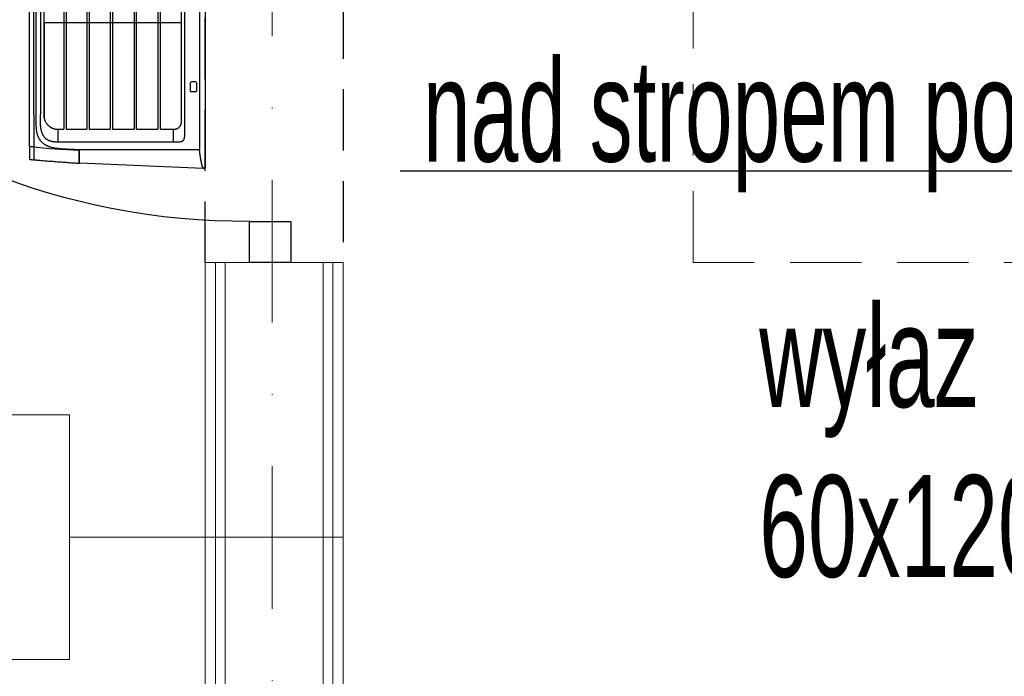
# Model space of a CAD drawing. Header units: inches. Extents: x 67073 to 287261, y -76160 to 48412.
# Tile 6 of 117: x 79128 to 79249, y -41653 to -41572. Entities that reach past the tile are written whole.
import ezdxf

# ---------------------------------------------------------------- set-up
doc = ezdxf.new("R2010")
doc.units = ezdxf.units.IN
doc.header["$MEASUREMENT"] = 0
doc.linetypes.add('DASHDOT', pattern=[1, 0.5, -0.25, 0, -0.25])
doc.linetypes.add('HIDDEN', pattern=[0.375, 0.25, -0.125])
for name, color, linetype in [('0 ## 01 WODA SREDNICE', 180, 'Continuous'), ('DVM_INDOOR', 7, 'Continuous'), ('p--drzwi', 251, 'Continuous'), ('p--opisy dodatkowe', 33, 'Continuous'), ('p--podciąg', 61, 'Continuous'), ('p--symbole ścian', 53, 'Continuous')]:
    doc.layers.add(name, color=color, linetype=linetype)
for name, color, linetype, lineweight in [('p--dach', 2, 'Continuous', 30), ('p--osie konstr', 1, 'DASHDOT', 15), ('p--płyta GK', 2, 'Continuous', 0), ('p--ściana szkielet', 3, 'Continuous', 0)]:
    doc.layers.add(name, color=color, linetype=linetype, lineweight=lineweight)
doc.styles.add('GENERATED_STYLE_2', font='arial.ttf')
doc.styles.add('STYL-1', font='Arial Narrow.ttf', dxfattribs={"width": 0.75})

# ---------------------------------------------------------------- blocks, each defined once
blk = doc.blocks.new('drzwi-90-100')
for p, q in [((100, 2.53), (94.95, 2.53)), ((94.95, 2.53), (94.95, -2.53)), ((100, -2.53), (100, 2.53)), ((94.95, -2.53), (100, -2.53))]:
    blk.add_line(p, q)
blk.add_arc((10.8, 3.23), 84.15, 359.5233, 90.4767)
blk = doc.blocks.new('RAC_ID_WM_AIRISE_WF_820X299X215_WF_T_BL')
at = {"layer": 'DVM_INDOOR', "color": 0}
for p, q in [((-409, 0), (409, 0)), ((-386.7, -7), (386.7, -7)), ((303.9, -11.7), (303.9, -16.9)), ((304.9, -10.7), (315.1, -10.7)), ((316.1, -11.7), (316.1, -16.9)), ((386.7, -154.1), (386.7, -7)), ((410, -2.6), (403.6, -153.8)), ((315.1, -17.9), (304.9, -17.9)), ((-367.3, -25.3), (367.3, -25.3)), ((354.5, -29.2), (187.7, -29.1)), ((231.5, -29.1), (231.5, -197.4)), ((354.5, -29.2), (231.5, -29.2)), ((362, -55.2), (362, -38.8)), ((377.7, -38.8), (362, -38.8)), ((377.7, -38.8), (377.7, -180.2)), ((187.7, -55.2), (362, -55.2)), ((187.7, -58), (362, -58)), ((362, -84.5), (362, -58)), ((187.7, -84.5), (362, -84.5)), ((187.7, -87.2), (362, -87.2)), ((362, -113.5), (362, -87.2)), ((187.7, -113.5), (362, -113.5)), ((187.7, -116.3), (362, -116.3)), ((362, -142.2), (362, -116.3)), ((187.7, -142.2), (362, -142.2)), ((187.7, -144.9), (362, -144.9)), ((362, -170.4), (362, -144.9)), ((385.5, -191.3), (387.7, -154.4)), ((400.1, -154.1), (386.7, -154.1)), ((403.2, -154.4), (386.7, -154.4)), ((403.3, -154.1), (400.8, -154.1)), ((403.5, -154.7), (403.5, -154.7)), ((187.7, -170.4), (362, -170.4)), ((187.7, -173.2), (362, -173.2)), ((362, -180.2), (362, -173.2)), ((377.7, -180.2), (362, -180.2)), ((383.6, -210.1), (385.5, -191.3)), ((347.9, -197.3), (187.7, -197.4)), ((231.5, -197.3), (347.3, -197.3)), ((383.2, -215.5), (-383.2, -215.5)), ((344.4, -210.1), (-46.2, -210.1)), ((344.4, -210.1), (399.3, -210.1)), ((383.2, -214.4), (383.2, -215.5)), ((383.2, -215.5), (397.5, -215.5))]:
    blk.add_line(p, q, dxfattribs=at)
for centre, start, end in [((304.9, -11.7), 90, 179.9999), ((315.1, -11.7), 0.0001, 90), ((304.9, -16.9), 180.0039, 270), ((315.1, -16.9), 270, 359.9961)]:
    blk.add_arc(centre, 1, start, end, dxfattribs=at)
for start_param, end_param in [(5.169356, 6.282203), (6.282209, 6.603456)]:
    blk.add_ellipse((403.3, -153.8), major_axis=(0.278, -0.113), ratio=1, start_param=start_param, end_param=end_param, dxfattribs=at)
for points, knots in [([(407, -3.6), (405.4, -4), (403.8, -4.3), (401.3, -4.9), (400.5, -5), (399.2, -5.3), (398.6, -5.4), (397.9, -5.5), (397.5, -5.6), (397.3, -5.6), (395.4, -5.9), (393.7, -6.2), (390.2, -6.6), (388.5, -6.8), (386.7, -7)], [0, 0, 0, 0, 0.25, 0.25, 0.375, 0.375, 0.4375, 0.46875, 0.46875, 0.5, 0.5, 0.75, 0.75, 1, 1, 1, 1]), ([(409.2, -2.6), (409, -2.7), (408.9, -2.8), (408.6, -3), (408.4, -3.1), (408.2, -3.2), (408.1, -3.2), (408, -3.2), (408, -3.3), (407.9, -3.3), (407.8, -3.4), (407.4, -3.5), (407.2, -3.5), (407, -3.6)], [0, 0, 0, 0, 0.25, 0.25, 0.5, 0.5, 0.5625, 0.5625, 0.625, 0.625, 0.75, 0.75, 1, 1, 1, 1]), ([(409.4, -1), (409.4, -1.1), (409.5, -1.2), (409.5, -1.5), (409.5, -1.6), (409.5, -1.8), (409.5, -1.8), (409.5, -1.8), (409.5, -1.9), (409.4, -1.9), (409.4, -2), (409.4, -2.2), (409.3, -2.3), (409.2, -2.4), (409.2, -2.5), (409.2, -2.6)], [0, 0, 0, 0, 0.25, 0.25, 0.5, 0.5, 0.53125, 0.53125, 0.5625, 0.625, 0.625, 0.75, 0.875, 0.875, 1, 1, 1, 1]), ([(362, -38.8), (362, -38.7), (362, -38.6), (362, -38.5), (362, -38.4), (362, -38.2), (362, -38.1), (362, -37.7), (362, -37.4), (361.9, -36.9), (361.8, -36.6), (361.7, -36.2), (361.7, -36.1), (361.6, -35.9), (361.6, -35.8), (361.6, -35.7), (361.5, -35.3), (361.4, -35), (361.1, -34.5), (361, -34.3), (360.8, -33.8), (360.6, -33.5), (360.4, -33.2), (360.4, -33.2), (360.3, -33.1), (360.3, -33), (360.2, -32.8), (360.1, -32.7), (359.8, -32.4), (359.6, -32.2), (359.4, -31.9), (359.3, -31.8), (359.1, -31.6), (359, -31.5), (358.7, -31.3), (358.4, -31.1), (358.2, -30.9), (358.1, -30.8), (358, -30.8), (357.8, -30.6), (357.7, -30.5), (357.3, -30.3), (357.1, -30.2), (356.6, -29.9), (356.3, -29.8), (355.8, -29.6), (355.6, -29.5), (355.2, -29.4), (355.2, -29.4), (355, -29.4), (354.8, -29.3), (354.6, -29.2), (354.5, -29.2)], [0, 0, 0, 0, 0.015625, 0.015625, 0.03125, 0.03125, 0.0625, 0.0625, 0.125, 0.125, 0.1875, 0.1875, 0.21875, 0.21875, 0.234375, 0.234375, 0.25, 0.3125, 0.3125, 0.375, 0.375, 0.4375, 0.4375, 0.453125, 0.453125, 0.46875, 0.46875, 0.5, 0.5, 0.5625, 0.5625, 0.59375, 0.59375, 0.625, 0.625, 0.6875, 0.6875, 0.703125, 0.703125, 0.71875, 0.75, 0.75, 0.8125, 0.8125, 0.875, 0.875, 0.9375, 0.9375, 0.953125, 0.953125, 0.96875, 1, 1, 1, 1]), ([(367.3, -25.3), (367.9, -25.3), (368.5, -25.3), (369.3, -25.4), (369.5, -25.4), (369.8, -25.4), (370, -25.4), (370.4, -25.5), (370.7, -25.5), (371.4, -25.6), (371.7, -25.7), (372.3, -25.8), (372.6, -25.8), (373.2, -25.9), (373.5, -26), (374, -26.1), (374.1, -26.1), (374.4, -26.2), (374.4, -26.2), (374.6, -26.2), (374.6, -26.2), (374.6, -26.2), (374.7, -26.2), (374.7, -26.2), (374.7, -26.2), (374.7, -26.2), (374.7, -26.2), (374.7, -26.2), (374.7, -26.2), (374.7, -26.2), (374.7, -26.2), (374.7, -26.2), (374.7, -26.2), (374.7, -26.2), (374.7, -26.2), (374.7, -26.2), (374.7, -26.2), (374.7, -26.2)], [0, 0, 0, 0, 0.25, 0.25, 0.3125, 0.3125, 0.375, 0.375, 0.5, 0.5, 0.625, 0.625, 0.75, 0.75, 0.875, 0.875, 0.9375, 0.9375, 0.96875, 0.96875, 0.984375, 0.984375, 0.992188, 0.992188, 0.996094, 0.996094, 0.998047, 0.998047, 0.999023, 0.999023, 0.999512, 0.999512, 0.999756, 0.999756, 0.999878, 0.999878, 1, 1, 1, 1]), ([(376.9, -28.7), (376.7, -28.4), (376.4, -27.8), (375.8, -27.1), (375.3, -26.6), (375, -26.4), (374.8, -26.3), (374.8, -26.2)], [0, 0, 0, 0, 0.319405, 0.638853, 0.798578, 0.958302, 1, 1, 1, 1]), ([(376.9, -28.7), (376.9, -28.7), (376.8, -28.6), (376.8, -28.6), (376.8, -28.6), (376.8, -28.5), (376.7, -28.4), (376.7, -28.3), (376.6, -28.2)], [0, 0, 0, 0, 0.125, 0.125, 0.25, 0.5, 0.5, 1, 1, 1, 1]), ([(376.9, -28.7), (376.9, -28.7), (376.9, -28.7), (376.9, -28.8), (377, -28.8), (377, -28.8), (377, -28.9), (377, -28.9), (377, -28.9), (377.1, -29), (377.1, -29), (377.1, -29.1), (377.1, -29.1), (377.1, -29.1), (377.1, -29.2), (377.2, -29.2), (377.2, -29.2), (377.2, -29.3), (377.2, -29.3), (377.2, -29.4), (377.2, -29.4), (377.3, -29.4), (377.3, -29.5), (377.3, -29.5), (377.3, -29.5), (377.3, -29.6), (377.3, -29.6), (377.3, -29.7), (377.4, -29.7), (377.4, -29.7), (377.4, -29.8), (377.4, -29.8), (377.4, -29.9), (377.5, -30.2), (377.6, -30.5), (377.6, -30.8), (377.7, -31.1), (377.7, -31.4), (377.7, -31.7), (377.7, -31.8), (377.7, -31.9), (377.7, -32), (377.7, -32), (377.7, -32.1), (377.7, -32.2), (377.7, -32.3), (377.7, -32.4), (377.7, -32.5), (377.7, -32.7), (377.7, -32.8), (377.7, -33), (377.7, -33.3), (377.7, -33.8), (377.7, -34.3), (377.7, -35), (377.7, -35.8), (377.7, -36.7), (377.7, -37.7), (377.7, -38.4), (377.7, -38.8)], [0, 0, 0, 0, 0.004055, 0.008107, 0.012157, 0.016204, 0.020248, 0.02429, 0.02833, 0.032368, 0.036405, 0.040439, 0.044472, 0.048503, 0.052533, 0.056562, 0.06059, 0.064617, 0.068643, 0.072669, 0.076694, 0.080718, 0.084743, 0.088767, 0.092792, 0.096817, 0.100842, 0.104867, 0.108893, 0.11292, 0.116948, 0.120977, 0.125007, 0.156305, 0.187523, 0.218729, 0.249989, 0.28128, 0.312486, 0.321346, 0.330347, 0.3363, 0.342253, 0.348206, 0.357133, 0.366061, 0.374989, 0.390617, 0.406245, 0.414217, 0.437497, 0.467059, 0.499997, 0.560279, 0.629782, 0.708506, 0.79645, 0.893615, 1, 1, 1, 1]), ([(376.9, -28.7), (376.9, -28.7), (376.9, -28.7), (376.9, -28.7), (376.9, -28.7), (376.9, -28.7)], [0, 0, 0, 0, 0.041419, 0.041419, 1, 1, 1, 1]), ([(362, -54.8), (362, -52.1), (362, -49.5), (362, -45.5), (362, -44.1), (362, -42.1), (362, -41.5), (362, -40.5), (362, -40.1), (362, -39.6), (362, -39.5), (362, -39.1), (362, -39), (362, -38.8)], [0, 0, 0, 0, 0.5, 0.5, 0.75, 0.75, 0.875, 0.875, 0.9375, 0.9375, 0.96875, 0.96875, 1, 1, 1, 1]), ([(385.3, -180.6), (385.4, -180.3), (385.4, -179.8), (385.5, -179), (385.5, -178.2), (385.6, -177.7), (385.6, -176.9), (385.7, -176.3), (385.8, -175.3), (385.8, -174.7), (385.9, -173.6), (385.9, -173.1), (386, -172), (386, -171.5), (386.1, -170.4), (386.1, -169.9), (386.2, -168.8), (386.2, -168.3), (386.2, -167.2), (386.3, -166.7), (386.3, -165.6), (386.3, -165.1), (386.4, -164), (386.4, -163.4), (386.5, -162.4), (386.5, -161.8), (386.5, -160.7), (386.5, -160.2), (386.6, -159.1), (386.6, -158.6), (386.6, -157), (386.6, -155.9), (386.7, -154.8), (386.7, -154.7), (386.7, -154.5), (386.7, -154.4)], [0, 0, 0, 0, 0.03125, 0.0625, 0.09375, 0.125, 0.125, 0.1875, 0.1875, 0.25, 0.25, 0.3125, 0.3125, 0.375, 0.375, 0.4375, 0.4375, 0.5, 0.5, 0.5625, 0.5625, 0.625, 0.625, 0.6875, 0.6875, 0.75, 0.75, 0.8125, 0.8125, 0.875, 0.875, 1, 1, 1, 1.014608, 1.014608, 1.014608, 1.014608]), ([(399.4, -209.8), (399.4, -209.3), (399.5, -208.2), (399.7, -205.8), (400.1, -201.5), (400.6, -195.4), (401.1, -188.1), (401.7, -181), (402.2, -174.2), (402.7, -167.5), (403.1, -161), (403.4, -156.8), (403.5, -154.7)], [0, 0, 0, 0, 0.027212, 0.058793, 0.121955, 0.24828, 0.374605, 0.50093, 0.627254, 0.753579, 0.879904, 1, 1, 1, 1]), ([(400.8, -154.1), (400.8, -154.1), (400.8, -154.1), (400.7, -154.1), (400.7, -154.1), (400.6, -154.1), (400.6, -154.1), (400.5, -154.1), (400.4, -154.1), (400.4, -154.1), (400.3, -154.1), (400.2, -154.1), (400.1, -154.1)], [0, 0, 0, 0, 0.105062, 0.168986, 0.200948, 0.23291, 0.360758, 0.488607, 0.552531, 0.616455, 0.744303, 1, 1, 1, 1]), ([(403.2, -154.4), (403.3, -154.4), (403.3, -154.4), (403.4, -154.4), (403.4, -154.5), (403.5, -154.5), (403.5, -154.5), (403.5, -154.6), (403.5, -154.7), (403.5, -154.7)], [0, 0, 0, 0, 0.25, 0.25, 0.5, 0.5, 0.75, 0.75, 1, 1, 1, 1]), ([(349.7, -197), (349.9, -196.9), (350.1, -196.9), (350.6, -196.7), (350.8, -196.6), (351.2, -196.5), (351.5, -196.4), (351.7, -196.2), (351.8, -196.2), (351.9, -196.2), (352.1, -196.1), (352.2, -196), (352.8, -195.7), (353.2, -195.5), (354, -195), (354.4, -194.8), (355.1, -194.2), (355.5, -193.9), (356, -193.5), (356.2, -193.3), (356.4, -193.1), (356.5, -193.1), (356.6, -193), (356.6, -193), (356.7, -192.8), (356.8, -192.8), (357.2, -192.3), (357.6, -192), (358, -191.5), (358.2, -191.3), (358.4, -190.9), (358.6, -190.7), (359, -190.2), (359.2, -189.8), (359.6, -189.2), (359.8, -188.9), (359.9, -188.6), (360, -188.4), (360.1, -188.3), (360.4, -187.7), (360.5, -187.3), (360.8, -186.7), (360.9, -186.5), (361, -186.1), (361, -186), (361.1, -185.8), (361.2, -185.7), (361.3, -185.2), (361.5, -184.7), (361.6, -184), (361.7, -183.8), (361.7, -183.5), (361.7, -183.4), (361.8, -183.1), (361.8, -183), (362, -182), (362, -181.1), (362, -180.2)], [0, 0, 0, 0, 0.03125, 0.03125, 0.0625, 0.0625, 0.09375, 0.09375, 0.101562, 0.101562, 0.109375, 0.125, 0.125, 0.1875, 0.1875, 0.25, 0.25, 0.3125, 0.3125, 0.34375, 0.34375, 0.351562, 0.351562, 0.359375, 0.359375, 0.375, 0.375, 0.4375, 0.4375, 0.46875, 0.46875, 0.5, 0.5, 0.5625, 0.5625, 0.59375, 0.609375, 0.609375, 0.625, 0.625, 0.6875, 0.6875, 0.71875, 0.71875, 0.734375, 0.734375, 0.75, 0.75, 0.8125, 0.8125, 0.84375, 0.84375, 0.859375, 0.859375, 0.875, 0.875, 1, 1, 1, 1]), ([(377.7, -180.2), (377.7, -180.3), (377.7, -180.4), (377.7, -180.6), (377.7, -180.8), (377.7, -180.9), (377.7, -181.1), (377.7, -181.3), (377.7, -181.6), (377.7, -181.9), (377.7, -182.4), (377.7, -183), (377.6, -183.7), (377.5, -184.5), (377.4, -185.4), (377.3, -186.5), (377.1, -187.5), (376.9, -188.4), (376.6, -189.3), (376.4, -190.1), (376.1, -190.9), (375.8, -191.6), (375.4, -192.4), (375, -193.1), (374.6, -193.8), (374.1, -194.5), (373.6, -195.2), (373, -195.9), (372.3, -196.5), (371.4, -197.2), (370.6, -197.9), (369.7, -198.4), (368.9, -198.8), (368.1, -199.2), (367.3, -199.6), (366.5, -199.9), (365.6, -200.2), (364.6, -200.5), (363.6, -200.8), (362.5, -201), (361.7, -201.2), (361.2, -201.2), (361, -201.3), (360.8, -201.3), (360.6, -201.3), (360.4, -201.4), (360.2, -201.4), (360, -201.4), (359.8, -201.5), (359.6, -201.5), (359.4, -201.5), (359.2, -201.5), (359, -201.6), (358.8, -201.6), (358.5, -201.6), (358.3, -201.6), (358.1, -201.6), (357.9, -201.7), (357.7, -201.7), (357.5, -201.7), (357.2, -201.7), (357.1, -201.7), (357, -201.7)], [0, 0, 0, 0, 0.006458, 0.012417, 0.017875, 0.022834, 0.027293, 0.031253, 0.041728, 0.052145, 0.062505, 0.08377, 0.104603, 0.125012, 0.157772, 0.1895, 0.220234, 0.250014, 0.276268, 0.301853, 0.326809, 0.351182, 0.375018, 0.400748, 0.426035, 0.450954, 0.475583, 0.500005, 0.53121, 0.562496, 0.5934, 0.624979, 0.64888, 0.673282, 0.698235, 0.723788, 0.749985, 0.779733, 0.810453, 0.842191, 0.874989, 0.880592, 0.886229, 0.891899, 0.897605, 0.903344, 0.909119, 0.914928, 0.920772, 0.926652, 0.932567, 0.938517, 0.944503, 0.950524, 0.956582, 0.962675, 0.968805, 0.974971, 0.981173, 0.987412, 0.993688, 1, 1, 1, 1]), ([(362.4, -207), (362.8, -207), (363.3, -207), (363.8, -206.9), (363.9, -206.9), (364.1, -206.8), (364.2, -206.8), (364.5, -206.8), (364.7, -206.7), (365.1, -206.7), (365.3, -206.6), (365.7, -206.5), (365.9, -206.5), (366.6, -206.4), (367, -206.3), (367.8, -206), (368.1, -205.9), (368.9, -205.6), (369.3, -205.5), (369.9, -205.3), (370.1, -205.2), (370.5, -205), (370.7, -205), (371, -204.8), (371.1, -204.8), (371.2, -204.7), (371.3, -204.7), (371.6, -204.5), (371.8, -204.5), (372.4, -204.2), (372.7, -204), (373.4, -203.6), (373.8, -203.4), (374.3, -203), (374.5, -202.9), (374.8, -202.7), (375, -202.6), (375.4, -202.2), (375.8, -202), (376.4, -201.5), (376.7, -201.2), (377.1, -200.8), (377.3, -200.7), (377.5, -200.5), (377.5, -200.5), (377.6, -200.4), (377.7, -200.3), (377.8, -200.2), (378, -199.9), (378.1, -199.8), (378.4, -199.5), (378.5, -199.4), (378.9, -198.9), (379.2, -198.6), (379.5, -198.1), (379.6, -198), (379.9, -197.6), (380, -197.5), (380.3, -197), (380.5, -196.6), (380.8, -196.1), (381, -195.8), (381.2, -195.5), (381.4, -195.1), (381.5, -194.9), (381.7, -194.6), (381.8, -194.4), (381.9, -194.1), (382, -193.9), (382.2, -193.5), (382.3, -193.3), (382.4, -193.1), (382.4, -193), (382.5, -192.8), (382.5, -192.7), (382.7, -192.4), (382.7, -192.2), (382.9, -191.9), (382.9, -191.7), (383.1, -191.3), (383.1, -191.1), (383.3, -190.6), (383.5, -190.2), (383.8, -189.1), (384, -188.3), (384.3, -187.4), (384.3, -187.2), (384.4, -186.8), (384.4, -186.6), (384.6, -186), (384.6, -185.7), (384.7, -185.1), (384.8, -184.9), (384.8, -184.5), (384.9, -184.3), (385, -183.7), (385, -183.3), (385.1, -182.7), (385.1, -182.5), (385.2, -182.2), (385.2, -182), (385.3, -181.4), (385.3, -181), (385.3, -180.6)], [0, 0, 0, 0, 0.03125, 0.03125, 0.039063, 0.039063, 0.046875, 0.046875, 0.0625, 0.0625, 0.078125, 0.078125, 0.09375, 0.09375, 0.125, 0.125, 0.15625, 0.15625, 0.1875, 0.1875, 0.203125, 0.203125, 0.21875, 0.21875, 0.226563, 0.226563, 0.234375, 0.234375, 0.25, 0.25, 0.28125, 0.28125, 0.3125, 0.3125, 0.328125, 0.328125, 0.34375, 0.34375, 0.375, 0.375, 0.40625, 0.40625, 0.421875, 0.421875, 0.425781, 0.425781, 0.429688, 0.4375, 0.4375, 0.453125, 0.453125, 0.46875, 0.46875, 0.5, 0.5, 0.515625, 0.515625, 0.53125, 0.53125, 0.5625, 0.5625, 0.578125, 0.59375, 0.59375, 0.609375, 0.609375, 0.625, 0.625, 0.640625, 0.640625, 0.65625, 0.65625, 0.664063, 0.664063, 0.671875, 0.671875, 0.6875, 0.6875, 0.703125, 0.703125, 0.71875, 0.71875, 0.75, 0.75, 0.8125, 0.8125, 0.828125, 0.828125, 0.84375, 0.84375, 0.875, 0.875, 0.890625, 0.890625, 0.90625, 0.90625, 0.9375, 0.9375, 0.953125, 0.953125, 0.96875, 0.96875, 1, 1, 1, 1]), ([(357, -201.7), (357, -201.7), (356.9, -201.8), (356.8, -201.8), (356.7, -201.8), (356.6, -201.8), (356.5, -201.8), (356.3, -201.8), (356.2, -201.8), (356.1, -201.8), (356, -201.8), (355.9, -201.8), (355.8, -201.8), (355.7, -201.8), (355.6, -201.8), (355.4, -201.8), (355.3, -201.8), (355.2, -201.9), (355.1, -201.9), (355, -201.9), (354.9, -201.9), (354.8, -201.9), (354.6, -201.9), (354.5, -201.9), (354.4, -201.9), (354.3, -201.9), (354.2, -201.9), (354, -201.9), (353.9, -201.9), (353.8, -201.9), (353.6, -201.9), (353.2, -201.9), (352.9, -201.9), (352.6, -201.9), (352.5, -201.9), (352.4, -201.9), (352.3, -201.9), (352.2, -201.9), (352.1, -201.9), (352, -201.9), (351.8, -201.9), (351.6, -201.9), (351.2, -201.9), (350.8, -201.9), (350.2, -201.9), (348.9, -201.9), (346.7, -201.9), (344.9, -201.9), (343.7, -201.9)], [0, 0, 0, 0, 0.008302, 0.016626, 0.024972, 0.033341, 0.041733, 0.050147, 0.058584, 0.067044, 0.075526, 0.084032, 0.09256, 0.101111, 0.109684, 0.118281, 0.126901, 0.135543, 0.144209, 0.152898, 0.16161, 0.170345, 0.179103, 0.187884, 0.196689, 0.205516, 0.214367, 0.223242, 0.23214, 0.241061, 0.250005, 0.285485, 0.321432, 0.331992, 0.341584, 0.350206, 0.357859, 0.364542, 0.370257, 0.375002, 0.387035, 0.407869, 0.437503, 0.465953, 0.500003, 0.57788, 0.744546, 1, 1, 1, 1]), ([(347.9, -197.3), (348, -197.3), (348.1, -197.3), (348.2, -197.3), (348.3, -197.3), (348.4, -197.2), (348.5, -197.2), (348.7, -197.2), (348.7, -197.2), (349, -197.2), (349.1, -197.2), (349.3, -197.1), (349.4, -197.1), (349.5, -197.1), (349.6, -197), (349.7, -197)], [0, 0, 0, 0, 0.125, 0.125, 0.25, 0.25, 0.375, 0.375, 0.5, 0.5, 0.75, 0.75, 0.875, 0.875, 1, 1, 1, 1]), ([(344.4, -207.6), (344.7, -207.6), (345.1, -207.6), (345.9, -207.6), (346.2, -207.6), (347, -207.6), (347.4, -207.6), (347.9, -207.6), (348.1, -207.6), (348.5, -207.6), (348.7, -207.6), (349.3, -207.6), (349.6, -207.6), (350.4, -207.6), (350.8, -207.6), (351.5, -207.6), (351.9, -207.6), (352.5, -207.6), (352.6, -207.6), (353, -207.6), (353.2, -207.6), (354.2, -207.5), (354.9, -207.5), (356, -207.5), (356.4, -207.4), (357.2, -207.4), (357.5, -207.4), (358.3, -207.4), (358.7, -207.3), (359.4, -207.3), (359.8, -207.3), (360.6, -207.2), (360.9, -207.2), (361.7, -207.1), (362.1, -207.1), (362.4, -207)], [0, 0, 0, 0, 0.0625, 0.0625, 0.125, 0.125, 0.1875, 0.1875, 0.21875, 0.21875, 0.25, 0.25, 0.3125, 0.3125, 0.375, 0.375, 0.4375, 0.4375, 0.46875, 0.46875, 0.5, 0.5, 0.625, 0.625, 0.6875, 0.6875, 0.75, 0.75, 0.8125, 0.8125, 0.875, 0.875, 0.9375, 0.9375, 1, 1, 1, 1]), ([(397.5, -215.5), (397.6, -215.5), (397.7, -215.5), (397.9, -215.4), (398, -215.4), (398.1, -215.3), (398.2, -215.3), (398.4, -215.2), (398.4, -215.1), (398.6, -215), (398.6, -215), (398.8, -214.8), (398.8, -214.7), (398.9, -214.6), (398.9, -214.5), (399, -214.3), (399, -214.2), (399, -214.1)], [0, 0, 0, 0, 0.125, 0.125, 0.25, 0.25, 0.375, 0.375, 0.5, 0.5, 0.625, 0.625, 0.75, 0.75, 0.875, 0.875, 1, 1, 1, 1])]:
    blk.add_open_spline(points, degree=3, knots=knots, dxfattribs=at)
for points, degree in [([(410, -2.6), (409, 0)], 1), ([(376.6, -28.2), (376.6, -28.2), (376.6, -28.2), (376.6, -28.2)], 3), ([(403.3, -154.1), (403.3, -154.1)], 1), ([(403.5, -154.7), (403.5, -154.7), (403.5, -154.7), (403.5, -154.7)], 3), ([(0, -201.9), (343.7, -201.9)], 1), ([(347.3, -197.3), (347.5, -197.3), (347.7, -197.3), (347.9, -197.3)], 3), ([(-46.2, -207.6), (84, -207.6), (214.2, -207.6), (344.4, -207.6)], 3), ([(383.6, -210.1), (383.5, -211.5), (383.3, -212.9), (383.2, -214.4)], 3), ([(399, -214.1), (399.1, -213), (399.2, -212), (399.4, -209.8)], 3)]:
    blk.add_open_spline(points, degree=degree, dxfattribs=at)

msp = doc.modelspace()

# ---------------------------------------------------------------- linework, layer by layer
at = {"layer": '0 ## 01 WODA SREDNICE', "linetype": 'Continuous'}
msp.add_line((79313.558, -41590.768), (79174.522, -41590.768), dxfattribs=at)
at = {"layer": 'p--dach', "color": 0, "linetype": 'HIDDEN', "lineweight": 20, "ltscale": 35}
msp.add_lwpolyline([(79210.442, -41481.994), (79270.442, -41481.994), (79270.442, -41601.994), (79210.442, -41601.994)], close=True, dxfattribs=at)
at = {"layer": 'p--osie konstr', "color": 0, "linetype": 'DASHDOT', "ltscale": 35}
msp.add_line((79158.842, -41714.644), (79158.842, -41131.444), dxfattribs=at)
at = {"layer": 'p--podciąg', "color": 0, "linetype": 'HIDDEN', "ltscale": 30}
for p, q in [((79150.642, -41601.994), (79150.642, -41501.994)), ((79167.542, -41501.994), (79167.542, -41601.994))]:
    msp.add_line(p, q, dxfattribs=at)
at = {"layer": 'p--płyta GK', "color": 0, "ltscale": 35}
for p, q in [((79150.642, -41832.694), (79150.642, -41601.994)), ((79151.892, -41833.944), (79151.892, -41601.994)), ((79166.292, -41713.444), (79166.292, -41601.994)), ((79167.542, -41712.194), (79167.542, -41601.994))]:
    msp.add_line(p, q, dxfattribs=at)
at = {"layer": 'p--symbole ścian', "color": 0, "lineweight": 9}
msp.add_line((79134.002, -41635.652), (79167.542, -41635.652), dxfattribs=at)
msp.add_lwpolyline([(79104.002, -41650.652), (79134.002, -41650.652), (79134.002, -41620.652), (79104.002, -41620.652)], close=True, dxfattribs=at)
at = {"layer": 'p--ściana szkielet', "color": 0, "ltscale": 2}
for p, q in [((79167.542, -41601.994), (79150.642, -41601.994)), ((79153.092, -41853.844), (79153.092, -41601.994)), ((79165.092, -41714.644), (79165.092, -41601.994))]:
    msp.add_line(p, q, dxfattribs=at)

# ---------------------------------------------------------------- block references
at = {"layer": 'DVM_INDOOR', "color": 1, "xscale": 0.1000000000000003, "yscale": 0.1000000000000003, "zscale": 0.1000000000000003, "rotation": 270}
msp.add_blockref('RAC_ID_WM_AIRISE_WF_820X299X215_WF_T_BL', (79150.642, -41549.451), dxfattribs=at)
at = {"layer": 'p--drzwi', "color": 0, "xscale": -1, "rotation": 89.99999999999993}
msp.add_blockref('drzwi-90-100', (79158.592, -41501.994), dxfattribs=at)

# ---------------------------------------------------------------- texts
at = {"layer": '0 ## 01 WODA SREDNICE', "linetype": 'Continuous', "style": 'GENERATED_STYLE_2', "width": 0.6}
msp.add_text('nad stropem podwieszonycm', height=12.52913, dxfattribs=at).set_placement((79177.335, -41589.608))
at = {"layer": 'p--opisy dodatkowe', "color": 0, "insert": (79218.55, -41640.729), "char_height": 12.5, "width": 177.1707, "attachment_point": 7, "style": 'STYL-1'}
msp.add_mtext('wyłaz\\P60x120 cm', dxfattribs=at)

doc.saveas('drawing.dxf')
